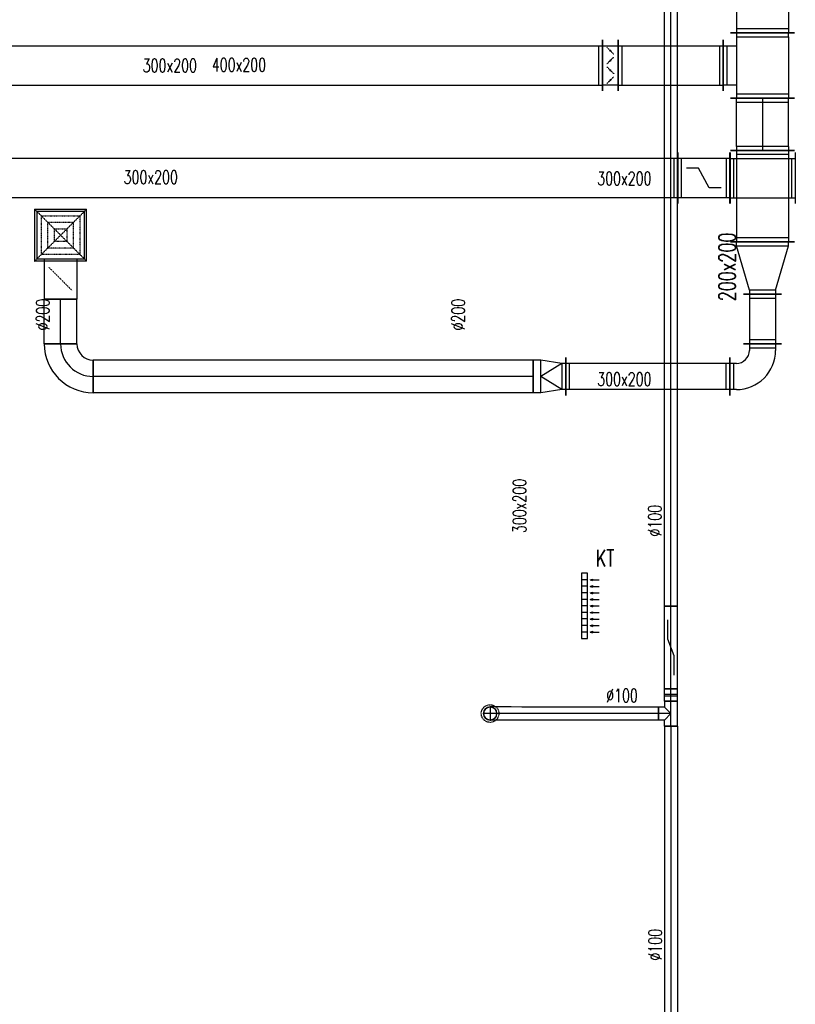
# Model space of a CAD drawing. Extents: x -7228 to 74941, y -112898 to 85621.
# Tile 144 of 256: x 19511 to 20104, y -10407 to -9654. Entities that reach past the tile are written whole.
import ezdxf

# ---------------------------------------------------------------- set-up
doc = ezdxf.new("R2010")
doc.units = 0
doc.linetypes.add('DASHED', pattern=[0.75, 0.5, -0.25])
doc.layers.get('0').update_dxf_attribs({"color": 101, "linetype": 'CONTINUOUS'})
for name, color, linetype in [('E35', 6, 'CONTINUOUS'), ('FLUID-N15', 7, 'CONTINUOUS'), ('FLUID-N15-SYM', 7, 'CONTINUOUS'), ('FLUID-W15A', 7, 'CONTINUOUS'), ('FLUID-W15B', 7, 'CONTINUOUS'), ('FLUID-W15B-SYM', 7, 'CONTINUOUS'), ('m-went-opis', 86, 'CONTINUOUS'), ('m-went-urządzenia', 51, 'CONTINUOUS')]:
    doc.layers.add(name, color=color, linetype=linetype)
doc.styles.add('tab-bud$0$ROMANS', font='romans', dxfattribs={"width": 0.7})
doc.linetypes.add('ZIGZAG', pattern='A,0.00254,-5.08,[131,ltypeshp.shx,S=5.08,R=0,X=-5.08,Y=0],-10.16,[131,ltypeshp.shx,S=5.08,R=180,X=5.08,Y=0],-5.08', length=20.32254)

# ---------------------------------------------------------------- blocks, each defined once
blk = doc.blocks.new('*U6064')
at = {"color": 5, "linetype": 'Continuous', "lineweight": -2}
for p, q in [((-1425.5, -245), (-1425.5, 245)), ((1425.5, 245), (1425.5, -245))]:
    blk.add_line(p, q, dxfattribs=at)
at = {"color": 0, "linetype": 'ByBlock', "lineweight": -2}
for p, q in [((-1425.5, 200), (1425.5, 200)), ((-1425.5, -200), (1425.5, -200))]:
    blk.add_line(p, q, dxfattribs=at)
at = {"color": 4, "linetype": 'Continuous'}
for p, q in [((-1395.5, -200), (-1395.5, 200)), ((1395.5, 200), (1395.5, -200))]:
    blk.add_line(p, q, dxfattribs=at)
blk = doc.blocks.new('*U6176')
at = {"color": 5, "linetype": 'Continuous', "lineweight": -2}
for p, q in [((-250, -245), (-250, 245)), ((250, 245), (250, -245)), ((195, -300), (-195, -300))]:
    blk.add_line(p, q, dxfattribs=at)
at = {"color": 0, "linetype": 'ByBlock', "lineweight": -2}
for p, q in [((-220, 200), (-250, 200)), ((-220, 200), (220, 200)), ((220, 200), (250, 200)), ((-250, -200), (250, -200)), ((-150, -300), (-150, -200)), ((150, -200), (150, -300))]:
    blk.add_line(p, q, dxfattribs=at)
at = {"color": 4, "linetype": 'Continuous'}
for p, q in [((-220, -200), (-220, 200)), ((220, 200), (220, -200)), ((150, -270), (-150, -270))]:
    blk.add_line(p, q, dxfattribs=at)
blk = doc.blocks.new('*U6065')
at = {"color": 5, "linetype": 'Continuous', "lineweight": -2}
for p, q in [((200, 195), (200, -95)), ((95, -200), (-195, -200))]:
    blk.add_line(p, q, dxfattribs=at)
at = {"color": 0, "linetype": 'ByBlock', "lineweight": -2}
for p, q in [((150, 150), (200, 150)), ((150, -50), (200, -50)), ((-150, -200), (-150, -150)), ((50, -200), (50, -150))]:
    blk.add_line(p, q, dxfattribs=at)
at = {"color": 4, "linetype": 'Continuous'}
for p, q in [((170, 150), (170, -50)), ((50, -170), (-150, -170))]:
    blk.add_line(p, q, dxfattribs=at)
at = {"color": 0, "linetype": 'ByBlock', "lineweight": -2}
for radius in [300, 100]:
    blk.add_arc((150, -150), radius, 90, 180, dxfattribs=at)
blk = doc.blocks.new('*U6182')
at = {"color": 5, "linetype": 'Continuous', "lineweight": -2}
for p, q in [((-628, -145), (-628, 145)), ((628, 145), (628, -145))]:
    blk.add_line(p, q, dxfattribs=at)
at = {"color": 0, "linetype": 'ByBlock', "lineweight": -2}
for p, q in [((-628, 100), (628, 100)), ((-628, -100), (628, -100))]:
    blk.add_line(p, q, dxfattribs=at)
at = {"color": 4, "linetype": 'Continuous'}
for p, q in [((-598, -100), (-598, 100)), ((598, 100), (598, -100))]:
    blk.add_line(p, q, dxfattribs=at)
blk = doc.blocks.new('*U6088')
at = {"color": 5, "linetype": 'Continuous', "lineweight": -2}
for p, q in [((-125, -145), (-125, 145)), ((125, 125), (125, -125))]:
    blk.add_line(p, q, dxfattribs=at)
at = {"color": 0, "linetype": 'ByBlock', "lineweight": -2}
for p, q in [((-125, 100), (-95, 100)), ((-95, 100), (65, 125)), ((65, 125), (125, 125)), ((-125, -100), (-95, -100)), ((-95, -100), (65, -125)), ((65, -125), (125, -125))]:
    blk.add_line(p, q, dxfattribs=at)
at = {"color": 4, "linetype": 'Continuous'}
for p, q in [((-95, -100), (-95, 100)), ((-95, 100), (65, 0)), ((65, 125), (65, -125)), ((-95, -100), (65, 0))]:
    blk.add_line(p, q, dxfattribs=at)
blk = doc.blocks.new('*U6189')
at = {"color": 5, "linetype": 'Continuous', "lineweight": -2}
for p, q in [((-350, -245), (-350, 245)), ((350, 245), (350, -245))]:
    blk.add_line(p, q, dxfattribs=at)
at = {"color": 0, "linetype": 'ByBlock', "lineweight": -2}
for p, q in [((-350, 200), (350, 200)), ((-350, -200), (350, -200))]:
    blk.add_line(p, q, dxfattribs=at)
at = {"color": 4, "linetype": 'Continuous'}
for p, q in [((-320, -200), (-320, 200)), ((320, 200), (320, -200))]:
    blk.add_line(p, q, dxfattribs=at)
blk = doc.blocks.new('*U6116')
at = {"color": 5, "linetype": 'Continuous', "lineweight": -2}
for p, q in [((200, 245), (200, -245)), ((-200, -145), (-200, 145))]:
    blk.add_line(p, q, dxfattribs=at)
at = {"color": 0, "linetype": 'ByBlock', "lineweight": -2}
for p, q in [((-170, 100), (170, 200)), ((170, 200), (200, 200)), ((-170, 100), (-200, 100)), ((-170, -100), (-200, -100)), ((-170, -100), (170, -200)), ((170, -200), (200, -200))]:
    blk.add_line(p, q, dxfattribs=at)
at = {"color": 4, "linetype": 'Continuous'}
for p, q in [((170, 200), (170, -200)), ((-170, -100), (-170, 100))]:
    blk.add_line(p, q, dxfattribs=at)
blk = doc.blocks.new('*U6117')
at = {"color": 5, "linetype": 'Continuous', "lineweight": -2}
for p, q in [((-200, -245), (-200, 245)), ((200, 245), (200, -245))]:
    blk.add_line(p, q, dxfattribs=at)
at = {"color": 0, "linetype": 'ByBlock', "lineweight": -2}
for p, q in [((-170, 200), (-200, 200)), ((-170, 200), (170, 200)), ((170, 200), (200, 200)), ((-170, -200), (-200, -200)), ((-170, -200), (170, -200)), ((170, -200), (200, -200))]:
    blk.add_line(p, q, dxfattribs=at)
at = {"color": 4, "linetype": 'Continuous'}
for p, q in [((-170, -200), (-170, 200)), ((170, 200), (170, -200))]:
    blk.add_line(p, q, dxfattribs=at)
blk = doc.blocks.new('*U6118')
at = {"color": 5, "linetype": 'Continuous', "lineweight": -2}
for p, q in [((-190, -145), (-190, 145)), ((190, 145), (190, -145))]:
    blk.add_line(p, q, dxfattribs=at)
at = {"color": 0, "linetype": 'ByBlock', "lineweight": -2}
for p, q in [((-190, 100), (190, 100)), ((-190, -100), (190, -100))]:
    blk.add_line(p, q, dxfattribs=at)
at = {"color": 4, "linetype": 'Continuous'}
for p, q in [((-160, -100), (-160, 100)), ((160, 100), (160, -100))]:
    blk.add_line(p, q, dxfattribs=at)
blk = doc.blocks.new('*U6177')
at = {"color": 5, "linetype": 'Continuous', "lineweight": -2}
for p, q in [((-4060, -195), (-4060, 195)), ((4060, 195), (4060, -195))]:
    blk.add_line(p, q, dxfattribs=at)
at = {"color": 0, "linetype": 'ByBlock', "lineweight": -2}
for p, q in [((-4060, 150), (4060, 150)), ((-4060, -150), (4060, -150))]:
    blk.add_line(p, q, dxfattribs=at)
at = {"color": 4, "linetype": 'Continuous'}
for p, q in [((-4030, -150), (-4030, 150)), ((4030, 150), (4030, -150))]:
    blk.add_line(p, q, dxfattribs=at)
blk = doc.blocks.new('*U6024')
at = {"color": 4, "linetype": 'DASHED'}
blk.add_circle((0, 0), 67.5, dxfattribs=at)
at = {"color": 0, "linetype": 'ByBlock', "lineweight": -2}
blk.add_circle((0, 0), 50, dxfattribs=at)
blk = doc.blocks.new('*U6183')
at = {"color": 1, "linetype": 'Continuous', "lineweight": -2}
for p, q in [((-50, 95), (50, 95)), ((-95, -50), (-95, 50)), ((95, 50), (95, -50))]:
    blk.add_line(p, q, dxfattribs=at)
at = {"color": 0, "linetype": 'ByBlock', "lineweight": -2}
for p, q in [((-50, 50), (-50, 95)), ((50, 50), (50, 95)), ((-95, 50), (-50, 50)), ((95, 50), (50, 50)), ((-95, -50), (95, -50))]:
    blk.add_line(p, q, dxfattribs=at)
at = {"color": 4, "linetype": 'Continuous'}
for p, q in [((0, 0), (-50, 50)), ((50, 50), (0, 0))]:
    blk.add_line(p, q, dxfattribs=at)
at = {"layer": 'FLUID-W15B-SYM', "color": 2, "linetype": 'Continuous'}
for p, q in [((0, 0), (0, 95)), ((-95, 0), (95, 0))]:
    blk.add_line(p, q, dxfattribs=at)
blk = doc.blocks.new('*U6025')
at = {"color": 1, "linetype": 'Continuous', "lineweight": -2}
blk.add_line((1289, 49.2), (1289, -50.8), dxfattribs=at)
at = {"color": 0, "linetype": 'ByBlock', "lineweight": -2}
blk.add_arc((0, 0), 50, 89.9477, 269.9477, dxfattribs=at)
at = {"color": 4, "linetype": 'DASHED', "lineweight": -2}
blk.add_arc((0, 0), 50, 269.9477, 89.9477, dxfattribs=at)
at = {"color": 1, "linetype": 'ZIGZAG', "lineweight": -2, "ltscale": 0.4}
for points in [[(1289, 49.2), (0, 50)], [(1289, -50.8), (0, -50)]]:
    blk.add_spline(points, degree=3, dxfattribs=at)
at = {"layer": 'FLUID-W15B-SYM', "color": 2, "linetype": 'Continuous'}
for p, q in [((0, 0), (-50, 0)), ((0, 50), (0, -50))]:
    blk.add_line(p, q, dxfattribs=at)
at = {"layer": 'FLUID-W15B-SYM', "color": 2, "linetype": 'Continuous', "start_tangent": (-1, 0), "end_tangent": (-1, 0.000913)}
blk.add_spline([(1289, -0.8), (0, 0)], degree=3, dxfattribs=at)
blk = doc.blocks.new('*U6200')
at = {"color": 1, "linetype": 'Continuous', "lineweight": -2}
for p, q in [((-1104.5, -50), (-1104.5, 50)), ((1104.5, 50), (1104.5, -50))]:
    blk.add_line(p, q, dxfattribs=at)
at = {"color": 0, "linetype": 'ByBlock', "lineweight": -2}
for p, q in [((-1104.5, 50), (1104.5, 50)), ((-1104.5, -50), (1104.5, -50))]:
    blk.add_line(p, q, dxfattribs=at)
at = {"layer": 'FLUID-W15B-SYM', "color": 2, "linetype": 'Continuous'}
blk.add_line((-1104.5, 0), (1104.5, 0), dxfattribs=at)
blk = doc.blocks.new('*U6184')
at = {"color": 1, "linetype": 'Continuous', "lineweight": -2}
for p, q in [((-2406, -50), (-2406, 50)), ((2406, 50), (2406, -50))]:
    blk.add_line(p, q, dxfattribs=at)
at = {"color": 0, "linetype": 'ByBlock', "lineweight": -2}
for p, q in [((-2406, 50), (2406, 50)), ((-2406, -50), (2406, -50))]:
    blk.add_line(p, q, dxfattribs=at)
at = {"layer": 'FLUID-W15B-SYM', "color": 2, "linetype": 'Continuous'}
blk.add_line((-2406, 0), (2406, 0), dxfattribs=at)
blk = doc.blocks.new('*U6136')
at = {"color": 5, "linetype": 'Continuous', "lineweight": -2}
for p, q in [((-1682.5, -125), (-1682.5, 125)), ((1682.5, 125), (1682.5, -125))]:
    blk.add_line(p, q, dxfattribs=at)
at = {"color": 0, "linetype": 'ByBlock', "lineweight": -2}
for p, q in [((-1682.5, 125), (1682.5, 125)), ((-1682.5, -125), (1682.5, -125))]:
    blk.add_line(p, q, dxfattribs=at)
at = {"layer": 'FLUID-N15-SYM', "color": 2, "linetype": 'Continuous'}
blk.add_line((-1682.5, 0), (1682.5, 0), dxfattribs=at)
blk = doc.blocks.new('*U6137')
at = {"color": 5, "linetype": 'Continuous', "lineweight": -2}
for p, q in [((187.5, 187.5), (187.5, -62.5)), ((62.5, -187.5), (-187.5, -187.5))]:
    blk.add_line(p, q, dxfattribs=at)
at = {"color": 0, "linetype": 'ByBlock', "lineweight": -2}
for radius in [375, 125]:
    blk.add_arc((187.5, -187.5), radius, 90, 180, dxfattribs=at)
at = {"layer": 'FLUID-N15-SYM', "color": 2, "linetype": 'Continuous'}
blk.add_arc((187.5, -187.5), 250, 90, 180, dxfattribs=at)
blk = doc.blocks.new('*U6138')
at = {"color": 4, "linetype": 'Continuous'}
for p, q in [((-198.5, 198.5), (198.5, 198.5)), ((-198.5, 198.5), (-198.5, -198.5)), ((198.5, -198.5), (198.5, 198.5)), ((198.5, -198.5), (-198.5, -198.5))]:
    blk.add_line(p, q, dxfattribs=at)
at = {"color": 4, "linetype": 'DASHED'}
for p, q in [((-198.5, 198.5), (0, 0)), ((198.5, 198.5), (0, 0)), ((-148.9, 148.9), (148.9, 148.9)), ((-148.9, 148.9), (-148.9, -148.9)), ((-99.2, 99.2), (99.2, 99.2)), ((-99.2, 99.2), (-99.2, -99.2)), ((99.2, -99.2), (99.2, 99.2)), ((148.9, -148.9), (148.9, 148.9)), ((-198.5, -198.5), (0, 0)), ((-49.6, 49.6), (49.6, 49.6)), ((-49.6, 49.6), (-49.6, -49.6)), ((198.5, -198.5), (0, 0)), ((49.6, -49.6), (49.6, 49.6)), ((49.6, -49.6), (-49.6, -49.6)), ((148.9, -148.9), (-148.9, -148.9)), ((99.2, -99.2), (-99.2, -99.2)), ((0, -335), (-88.4, -246.6)), ((0, -335), (88.4, -423.4))]:
    blk.add_line(p, q, dxfattribs=at)
at = {"color": 0, "linetype": 'ByBlock', "lineweight": -2}
for p, q in [((-180, -180), (-180, 180)), ((180, 180), (-180, 180)), ((180, 180), (180, -180)), ((-180, -180), (180, -180)), ((-125, -180), (-125, -490)), ((125, -180), (125, -490))]:
    blk.add_line(p, q, dxfattribs=at)
at = {"color": 5, "linetype": 'Continuous', "lineweight": -2}
blk.add_line((125, -490), (-125, -490), dxfattribs=at)
at = {"color": 4, "linetype": 'Continuous'}
blk.add_lwpolyline([(-2.5, -335, 5, 5, 1), (2.5, -335, 5, 5, 1)], format="xyseb", close=True, dxfattribs=at)
blk = doc.blocks.new('*U6139')
at = {"color": 5, "linetype": 'Continuous', "lineweight": -2}
for p, q in [((-125, 0), (125, 0)), ((125, -341.4), (-125, -341.4))]:
    blk.add_line(p, q, dxfattribs=at)
at = {"color": 5, "linetype": 'ZIGZAG', "lineweight": -2, "ltscale": 0.4}
for points in [[(-125, -341.4), (-125, 0)], [(125, -341.4), (125, 0)]]:
    blk.add_spline(points, degree=3, dxfattribs=at)
at = {"layer": 'FLUID-N15-SYM', "color": 2, "linetype": 'Continuous', "start_tangent": (0, 1), "end_tangent": (0, 1)}
blk.add_spline([(0, -341.4), (0, 0)], degree=3, dxfattribs=at)
blk = doc.blocks.new('*U6179')
at = {"color": 5, "linetype": 'Continuous', "lineweight": -2}
for p, q in [((-402, -195), (-402, 195)), ((402, 195), (402, -195))]:
    blk.add_line(p, q, dxfattribs=at)
at = {"color": 0, "linetype": 'ByBlock', "lineweight": -2}
for p, q in [((-402, 150), (402, 150)), ((-402, -150), (402, -150))]:
    blk.add_line(p, q, dxfattribs=at)
at = {"color": 4, "linetype": 'Continuous'}
for p, q in [((-372, -150), (-372, 150)), ((372, 150), (372, -150))]:
    blk.add_line(p, q, dxfattribs=at)
blk = doc.blocks.new('*U6178')
at = {"color": 5, "linetype": 'Continuous', "lineweight": -2}
for p, q in [((-60, -195), (-60, 195)), ((60, 195), (60, -195))]:
    blk.add_line(p, q, dxfattribs=at)
at = {"color": 0, "linetype": 'ByBlock', "lineweight": -2}
for p, q in [((-60, 150), (60, 150)), ((60, -150), (-60, -150))]:
    blk.add_line(p, q, dxfattribs=at)
at = {"color": 4, "linetype": 'DASHED'}
for p, q in [((0, 112.5), (-26.5, 139)), ((0, 112.5), (26.5, 86)), ((0, 37.5), (-26.5, 11)), ((0, 37.5), (26.5, 64)), ((0, -37.5), (-26.5, -11)), ((0, -37.5), (26.5, -64)), ((0, -112.5), (-26.5, -139)), ((0, -112.5), (26.5, -86))]:
    blk.add_line(p, q, dxfattribs=at)
at = {"color": 4, "linetype": 'Continuous'}
for points in [[(-4, 112.5, 8, 8, 1), (4, 112.5, 8, 8, 1)], [(-4, 37.5, 8, 8, 1), (4, 37.5, 8, 8, 1)], [(-4, -37.5, 8, 8, 1), (4, -37.5, 8, 8, 1)], [(-4, -112.5, 8, 8, 1), (4, -112.5, 8, 8, 1)]]:
    blk.add_lwpolyline(points, format="xyseb", close=True, dxfattribs=at)
blk = doc.blocks.new('*U6185')
at = {"color": 1, "linetype": 'Continuous', "lineweight": -2}
for p, q in [((-316, -50), (-316, 50)), ((316, 50), (316, -50))]:
    blk.add_line(p, q, dxfattribs=at)
at = {"color": 0, "linetype": 'ByBlock', "lineweight": -2}
for p, q in [((-316, 50), (316, 50)), ((-316, -50), (316, -50))]:
    blk.add_line(p, q, dxfattribs=at)
at = {"color": 4, "linetype": 'Continuous'}
for p, q in [((-63.2, -25), (63.2, 25)), ((63.2, 25), (210.7, 25)), ((-210.7, -25), (-63.2, -25))]:
    blk.add_line(p, q, dxfattribs=at)
at = {"layer": 'FLUID-W15B-SYM', "color": 2, "linetype": 'Continuous'}
blk.add_line((-316, 0), (316, 0), dxfattribs=at)
blk = doc.blocks.new('*U6186')
at = {"color": 1, "linetype": 'Continuous', "lineweight": -2}
for p, q in [((-47.5, -50), (-47.5, 50)), ((47.5, 50), (47.5, -50))]:
    blk.add_line(p, q, dxfattribs=at)
at = {"color": 0, "linetype": 'ByBlock', "lineweight": -2}
for p, q in [((-47.5, 50), (47.5, 50)), ((-47.5, -50), (47.5, -50))]:
    blk.add_line(p, q, dxfattribs=at)
at = {"color": 4, "linetype": 'Continuous'}
for p, q in [((-7.5, 50), (-7.5, -50)), ((7.5, 50), (7.5, -50))]:
    blk.add_line(p, q, dxfattribs=at)
at = {"layer": 'FLUID-W15B-SYM', "color": 2, "linetype": 'Continuous'}
blk.add_line((-47.5, 0), (47.5, 0), dxfattribs=at)
blk = doc.blocks.new('*U6194')
at = {"color": 1, "linetype": 'Continuous', "lineweight": -2}
for p, q in [((-250, -195), (-250, 195)), ((250, 195), (250, -195))]:
    blk.add_line(p, q, dxfattribs=at)
at = {"color": 0, "linetype": 'ByBlock', "lineweight": -2}
for p, q in [((-250, 150), (250, 150)), ((-250, -150), (250, -150))]:
    blk.add_line(p, q, dxfattribs=at)
at = {"color": 4, "linetype": 'Continuous'}
for p, q in [((-220, -150), (-220, 150)), ((220, 150), (220, -150))]:
    blk.add_line(p, q, dxfattribs=at)
blk = doc.blocks.new('*U6193')
at = {"color": 1, "linetype": 'Continuous', "lineweight": -2}
for p, q in [((-3969, -195), (-3969, 195)), ((3969, 195), (3969, -195))]:
    blk.add_line(p, q, dxfattribs=at)
at = {"color": 0, "linetype": 'ByBlock', "lineweight": -2}
for p, q in [((-3969, 150), (3969, 150)), ((-3969, -150), (3969, -150))]:
    blk.add_line(p, q, dxfattribs=at)
at = {"color": 4, "linetype": 'Continuous'}
for p, q in [((-3939, -150), (-3939, 150)), ((3939, 150), (3939, -150))]:
    blk.add_line(p, q, dxfattribs=at)
blk = doc.blocks.new('*U6192')
at = {"color": 1, "linetype": 'Continuous', "lineweight": -2}
for p, q in [((-200, -195), (-200, 195)), ((200, 195), (200, -195))]:
    blk.add_line(p, q, dxfattribs=at)
at = {"color": 0, "linetype": 'ByBlock', "lineweight": -2}
for p, q in [((200, 150), (-200, 150)), ((200, -150), (-200, -150))]:
    blk.add_line(p, q, dxfattribs=at)
at = {"color": 4, "linetype": 'Continuous'}
for p, q in [((-170, -150), (-170, 150)), ((170, 150), (170, -150)), ((-40, 75), (-133.3, 75)), ((40, -75), (-40, 75)), ((133.3, -75), (40, -75))]:
    blk.add_line(p, q, dxfattribs=at)
blk = doc.blocks.new('KT')
at = {"layer": 'm-went-urządzenia'}
for points in [[(55475.1, 10960.33), (55475.71, 10962.01), (55474.49, 10962.01)], [(55480.1, 10960.33), (55480.71, 10962.01), (55479.49, 10962.01)], [(55485.1, 10960.33), (55485.71, 10962.01), (55484.49, 10962.01)], [(55490.1, 10960.33), (55490.71, 10962.01), (55489.49, 10962.01)], [(55495.1, 10960.33), (55495.71, 10962.01), (55494.49, 10962.01)], [(55500.1, 10960.33), (55500.71, 10962.01), (55499.49, 10962.01)], [(55505.1, 10960.33), (55505.71, 10962.01), (55504.49, 10962.01)], [(55510.1, 10960.33), (55510.71, 10962.01), (55509.49, 10962.01)], [(55515.1, 10960.33), (55515.71, 10962.01), (55514.49, 10962.01)]]:
    blk.add_hatch(color=7, dxfattribs=at).paths.add_polyline_path(points)
at = {"layer": 'm-went-urządzenia', "color": 7}
for p, q in [((55475.1, 10960.33, 0), (55474.49, 10962.01, 0)), ((55474.49, 10962.01, 0), (55475.71, 10962.01, 0)), ((55475.1, 10960.33, 0), (55475.1, 10967.21, 0)), ((55475.1, 10960.33, 0), (55475.71, 10962.01, 0)), ((55480.1, 10960.33, 0), (55479.49, 10962.01, 0)), ((55479.49, 10962.01, 0), (55480.71, 10962.01, 0)), ((55480.1, 10960.33, 0), (55480.1, 10967.21, 0)), ((55480.1, 10960.33, 0), (55480.71, 10962.01, 0)), ((55485.1, 10960.33, 0), (55484.49, 10962.01, 0)), ((55484.49, 10962.01, 0), (55485.71, 10962.01, 0)), ((55485.1, 10960.33, 0), (55485.1, 10967.21, 0)), ((55485.1, 10960.33, 0), (55485.71, 10962.01, 0)), ((55490.1, 10960.33, 0), (55489.49, 10962.01, 0)), ((55489.49, 10962.01, 0), (55490.71, 10962.01, 0)), ((55490.1, 10960.33, 0), (55490.1, 10967.21, 0)), ((55490.1, 10960.33, 0), (55490.71, 10962.01, 0)), ((55495.1, 10960.33, 0), (55494.49, 10962.01, 0)), ((55494.49, 10962.01, 0), (55495.71, 10962.01, 0)), ((55495.1, 10960.33, 0), (55495.1, 10967.21, 0)), ((55495.1, 10960.33, 0), (55495.71, 10962.01, 0)), ((55500.1, 10960.33, 0), (55499.49, 10962.01, 0)), ((55499.49, 10962.01, 0), (55500.71, 10962.01, 0)), ((55500.1, 10960.33, 0), (55500.1, 10967.21, 0)), ((55500.1, 10960.33, 0), (55500.71, 10962.01, 0)), ((55505.1, 10960.33, 0), (55504.49, 10962.01, 0)), ((55504.49, 10962.01, 0), (55505.71, 10962.01, 0)), ((55505.1, 10960.33, 0), (55505.1, 10967.21, 0)), ((55505.1, 10960.33, 0), (55505.71, 10962.01, 0)), ((55510.1, 10960.33, 0), (55509.49, 10962.01, 0)), ((55509.49, 10962.01, 0), (55510.71, 10962.01, 0)), ((55510.1, 10960.33, 0), (55510.1, 10967.21, 0)), ((55510.1, 10960.33, 0), (55510.71, 10962.01, 0)), ((55515.1, 10960.33, 0), (55514.49, 10962.01, 0)), ((55514.49, 10962.01, 0), (55515.71, 10962.01, 0)), ((55515.1, 10960.33, 0), (55515.1, 10967.21, 0)), ((55515.1, 10960.33, 0), (55515.71, 10962.01, 0)), ((55475.09, 10958.31, 0), (55475.09, 10953.74, 0)), ((55480.09, 10958.31, 0), (55480.09, 10953.74, 0)), ((55485.09, 10958.31, 0), (55485.09, 10953.74, 0)), ((55490.09, 10958.31, 0), (55490.09, 10953.74, 0)), ((55495.09, 10958.31, 0), (55495.09, 10953.74, 0)), ((55500.09, 10958.31, 0), (55500.09, 10953.74, 0)), ((55505.09, 10958.31, 0), (55505.09, 10953.74, 0)), ((55510.09, 10958.31, 0), (55510.09, 10953.74, 0)), ((55515.09, 10958.31, 0), (55515.09, 10953.74, 0))]:
    blk.add_line(p, q, dxfattribs=at)
at = {"layer": 'm-went-urządzenia', "elevation": 0}
blk.add_lwpolyline([(55470.09, 10953.74), (55520.09, 10953.74), (55520.09, 10958.31), (55470.09, 10958.31)], close=True, dxfattribs=at)
blk = doc.blocks.new('A$C5CDC0A6C')
blk.add_line((1378.44, -3887.48), (1378.44, -3927.48))
at = {"layer": 'FLUID-N15', "color": 5, "linetype": 'Continuous'}
for name, p, xscale, yscale, zscale, rotation in [('*U6064', (1378.44, -3694.95), 0.1, 0.1, 0.1, 269.999999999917), ('*U6176', (1378.44, -3862.48), 0.09999999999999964, 0.09999999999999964, 0.1, 269.999999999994), ('*U6177', (850.04, -3862.48), 0.1, 0.09999999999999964, 0.1, 359.9999999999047), ('*U6117', (1378.44, -3907.48), 0.1, 0.1, 0.1, 90.00000000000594), ('*U6189', (1378.44, -3962.48, -3680), 0.09999999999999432, 0.09999999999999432, 0.09999999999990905, 269.999999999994), ('*U6138', (841.34, -3992.35), 0.1, 0.1000000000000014, 0.1, 359.9999999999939), ('*U6116', (1378.44, -4017.48), 0.1000000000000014, 0.1000000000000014, 0.09999999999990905, 90.00000000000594), ('*U6118', (1378.44, -4056.48), 0.1, 0.1, 0.1, 269.9999999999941), ('*U6139', (841.34, -4041.35), 0.1, 0.1, 0.1, 359.9999999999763), ('*U6137', (847.59, -4094.23), 0.1, 0.1, 0.1, 89.99999999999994), ('*U6065', (1373.44, -4095.48), 0.09999999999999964, 0.1, 0.09999999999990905, 179.9999999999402), ('*U6136', (1034.59, -4100.48), 0.1, 0.1, 0.1, 180.0000000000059), ('*U6088', (1215.34, -4100.48), 0.09999999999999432, 0.1, 0.09999999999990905, 180.0000000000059), ('*U6182', (1290.64, -4100.48), 0.1, 0.1, 0.1, 180.0000000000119)]:
    blk.add_blockref(name, p, dxfattribs=dict(at, xscale=xscale, yscale=yscale, zscale=zscale, rotation=rotation))
at = {"layer": 'FLUID-N15', "color": 5, "linetype": 'Continuous', "xscale": 0.1, "yscale": 0.1, "zscale": 0.1}
for name, p in [('*U6178', (1262.04, -3862.48)), ('*U6179', (1308.24, -3862.48))]:
    blk.add_blockref(name, p, dxfattribs=at)
at = {"layer": 'FLUID-W15A', "color": 1, "linetype": 'Continuous', "zscale": 0.1}
for name, p, xscale, yscale, rotation in [('*U6193', (916.69, -3948.68), 0.09999999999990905, 0.09999999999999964, 179.9999999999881), ('*U6192', (1333.59, -3948.68), 0.1, 0.1, 359.9999999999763)]:
    blk.add_blockref(name, p, dxfattribs=dict(at, xscale=xscale, yscale=yscale, rotation=rotation))
at = {"layer": 'FLUID-W15A', "color": 1, "linetype": 'Continuous', "xscale": 0.1000000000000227, "yscale": 0.09999999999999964, "zscale": 0.1}
blk.add_blockref('*U6194', (1378.56, -3948.66), dxfattribs=at)
at = {"layer": 'FLUID-W15B', "color": 1, "linetype": 'Continuous', "zscale": 0.1}
for name, p, xscale, yscale, rotation in [('*U6184', (1308.4, -4035.68), 0.1, 0.1000000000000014, 90.00000000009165), ('*U6185', (1308.4, -4307.84), 0.1, 0.1, 90.00000000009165), ('*U6186', (1308.4, -4344.19), 0.1, 0.1, 90.00000000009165), ('*U6183', (1308.4, -4358.44), 0.1000000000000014, 0.1000000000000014, 90.00000000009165), ('*U6200', (1308.4, -4478.39), 0.1, 0.1, 269.9999999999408)]:
    blk.add_blockref(name, p, dxfattribs=dict(at, xscale=xscale, yscale=yscale, rotation=rotation))
for name, xscale, yscale in [('*U6024', 0.09999999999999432, 0.1000000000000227), ('*U6025', 0.1, 0.1)]:
    blk.add_blockref(name, (1170, -4358.36), dxfattribs=dict(at, xscale=xscale, yscale=yscale))
at = {"layer": 'm-went-urządzenia', "rotation": 270}
blk.add_blockref('KT', (-9713.69, 51219.05, 0), dxfattribs=at)
at = {"layer": 'm-went-opis', "style": 'tab-bud$0$ROMANS', "width": 0.7}
for s, p in [('300x200', (904.15, -3867.53, 0)), ('400x200', (957.06, -3867.05, 0)), ('300x200', (889.56, -3953.06, 0)), ('300x200', (1251.98, -3953.98, 0)), ('300x200', (1251.98, -4107.52, 0)), ('%%c100', (1258.81, -4349.59, 0))]:
    blk.add_text(s, height=10.109, dxfattribs=at).set_placement(p)
for s, height, rotation, p in [('200x200', 12.78, 89.94143, (1357.73, -4042.93, 0)), ('%%c200', 10.109, 90, (832.82, -4065.3, 0)), ('%%c200', 10.109, 90, (1150.68, -4065.3, 0)), ('300x200', 10.109, 90, (1197.54, -4220.3, 0)), ('%%c100', 10.109, 90, (1301.11, -4222.96, 0)), ('KT', 12.78, 359.94143, (1251, -4245.96, 0)), ('%%c100', 10.109, 90, (1301.4, -4547.44, 0))]:
    blk.add_text(s, height=height, rotation=rotation, dxfattribs=at).set_placement(p)

msp = doc.modelspace()

# ---------------------------------------------------------------- block references
at = {"layer": 'E35'}
msp.add_blockref('A$C5CDC0A6C', (18700.703, -5826.119), dxfattribs=at)

doc.saveas('drawing.dxf')
